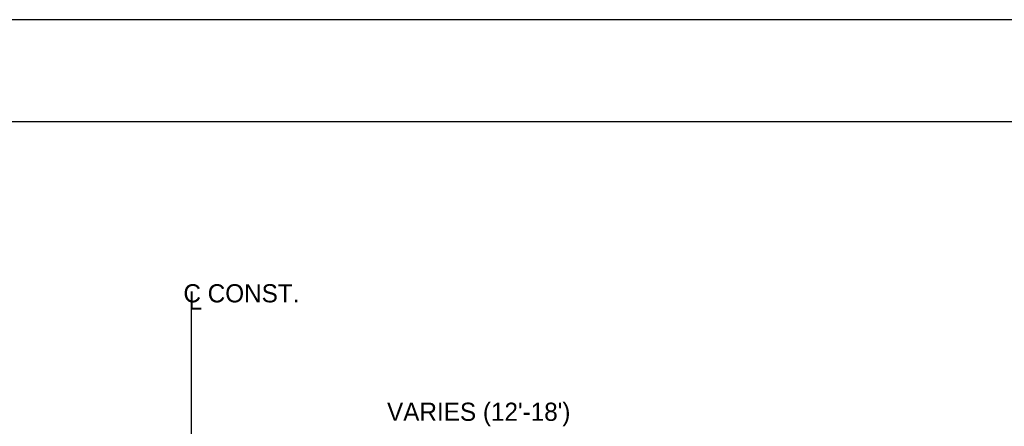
# Model space of a CAD drawing. Header units: feet. Extents: x 1615653 to 1618118, y 708897 to 711917.
# Tile 182 of 183: x 1618073.11 to 1618079.88, y 710719.63 to 710722.43. Entities that reach past the tile are written whole.
import ezdxf
from ezdxf.enums import TextEntityAlignment as Align

# ---------------------------------------------------------------- set-up
doc = ezdxf.new("R2010")
doc.units = ezdxf.units.FT
doc.header["$LTSCALE"] = 20
doc.header["$MEASUREMENT"] = 0
doc.linetypes.add('CENTER', pattern=[2, 1.25, -0.25, 0.25, -0.25])
doc.linetypes.add('DGN Style 3', pattern=[1.792565, 1.280403, -0.512161])
for name, color, linetype, lineweight in [('Level 1', 7, 'Continuous', 0), ('Level 20', 7, 'Continuous', 0), ('Level 40', 7, 'Continuous', 0), ('Level 59', 7, 'Continuous', 0)]:
    doc.layers.add(name, color=color, linetype=linetype, lineweight=lineweight)
doc.layers.add('Level 1 (Construction)', color=7, linetype='Continuous', lineweight=0, plot=False)
doc.styles.add('Style-WORKING', font='WORKING.shx')

msp = doc.modelspace()

# ---------------------------------------------------------------- linework, layer by layer
at = {"layer": 'Level 1', "color": 2, "linetype": 'Continuous', "lineweight": -3}
msp.add_line((1618059.00308, 710721.72658), (1618090.4958, 710721.72658), dxfattribs=at)
at = {"layer": 'Level 1 (Construction)', "color": 2, "linetype": 'DGN Style 3', "lineweight": -3}
msp.add_line((1618090.99569, 710722.42642), (1618057.00354, 710722.42642), dxfattribs=at)
at = {"layer": 'Level 20', "color": 1, "linetype": 'CENTER', "lineweight": -3, "ltscale": 2}
msp.add_line((1618074.28459, 710720.45735), (1618074.28459, 710716.88226), dxfattribs=at)

# ---------------------------------------------------------------- texts
at = {"layer": 'Level 40', "color": 7, "linetype": 'Continuous', "lineweight": 13, "style": 'Style-WORKING'}
for s, height, p in [('C CONST. ', 0.124971, (1618074.23217, 710720.6067)), ('L', 0.12497, (1618074.26735, 710720.55748))]:
    msp.add_text(s, height=height, dxfattribs=at).set_placement(p, align=Align.TOP_LEFT)
at = {"layer": 'Level 59', "color": 7, "linetype": 'Continuous', "lineweight": 13, "style": 'Style-WORKING'}
msp.add_text("VARIES (12'-18')", height=0.1249711, dxfattribs=at).set_placement((1618075.63348, 710719.7294), align=Align.MIDDLE_LEFT)

doc.saveas('drawing.dxf')
